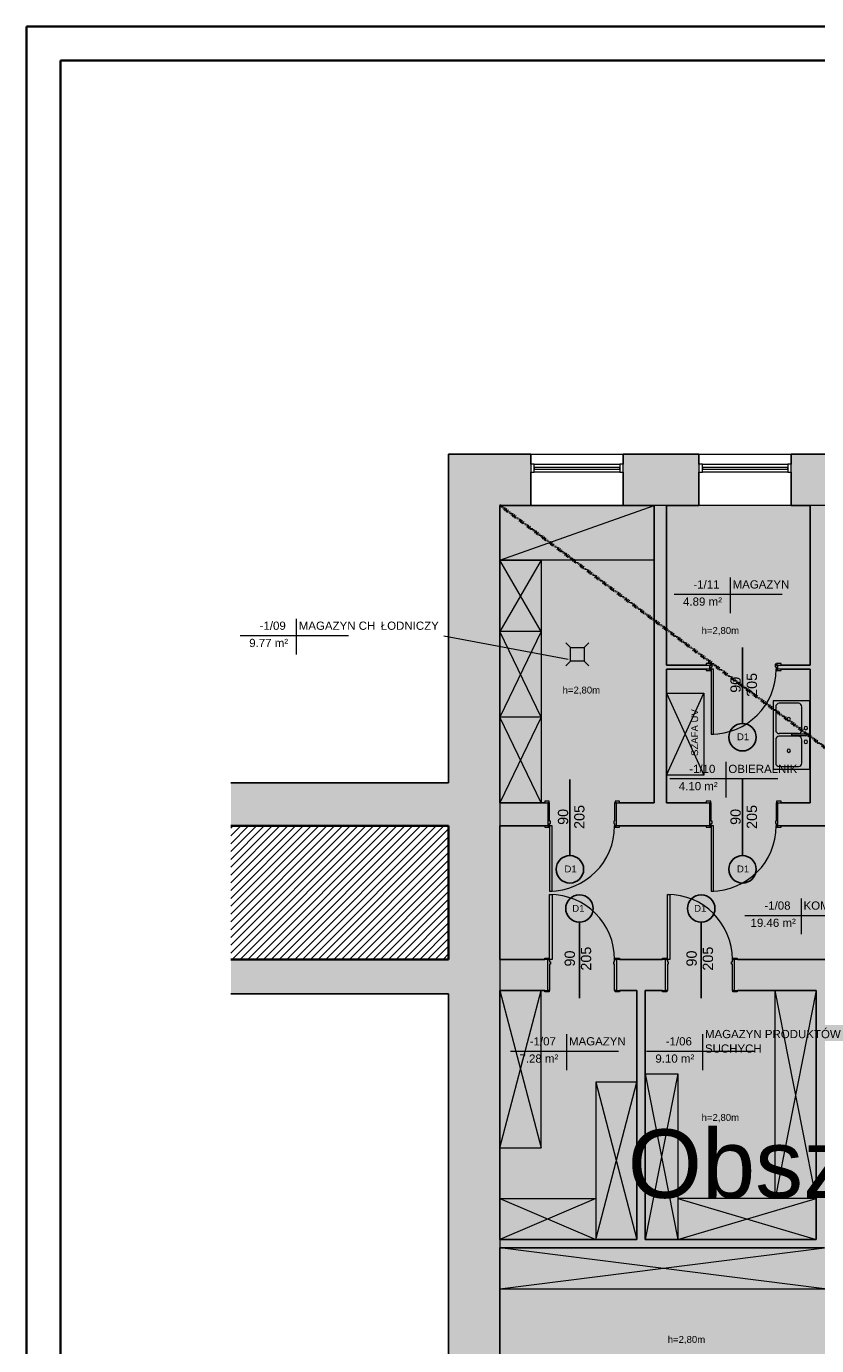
# Model space of a CAD drawing. Header units: centimetres. Extents: x 14504 to 44111, y -18976 to -7683.
# Tile 2 of 141: x 14504 to 15658, y -17932 to -16006. Entities that reach past the tile are written whole.
import ezdxf

# ---------------------------------------------------------------- set-up
doc = ezdxf.new("R2010")
doc.units = ezdxf.units.CM
doc.linetypes.add('Aligning Line 1_8_', pattern=[0.635, 0.3175, -0.3175])
for name, color, linetype, lineweight in [('_gruba', 90, 'Continuous', 35), ('A-AREA-IDEN', 4, 'Continuous', 9), ('A-DETL', 6, 'Continuous', 9), ('A-DETL-GENF', 92, 'Continuous', 9), ('A-DETL-MEDM', 33, 'Continuous', 25), ('A-DETL-THIN', 151, 'Continuous', 9), ('A-DOOR', 31, 'Continuous', 9), ('A-DOOR-FRAM', 31, 'Continuous', 18), ('A-FLOR', 192, 'Continuous', 9), ('A-FLOR-PATT', 8, 'Continuous', 35), ('A-GLAZ', 151, 'Continuous', 9), ('A-WALL', 4, 'Continuous', 9), ('A-WALL-PATT', 111, 'Continuous', 25), ('G-ANNO-TEXT', 8, 'Continuous', 9), ('P-SANR-FIXT', 6, 'Continuous', 9)]:
    doc.layers.add(name, color=color, linetype=linetype, lineweight=lineweight)
doc.styles.add('Arial_1', font='arial.ttf', dxfattribs={"height": 12})
doc.styles.add('Arial_4', font='arial.ttf', dxfattribs={"height": 10})
doc.styles.add('Arial_5', font='arial.ttf', dxfattribs={"height": 15})
doc.styles.add('Arial_6', font='arial.ttf', dxfattribs={"height": 100})

# ---------------------------------------------------------------- blocks, each defined once
blk = doc.blocks.new('wewnetrzne dwupanelowe - 900 x 2100mm-408655-1_Poziom piwnicy')
at = {"layer": 'A-DOOR', "lineweight": 18}
for p, q in [((47.5, 111.6825), (44, 111.6825)), ((44, 111.6825), (44, 16.6825)), ((47.5, 16.6825), (47.5, 111.6825)), ((44, 16.6825), (47.5, 16.6825))]:
    blk.add_line(p, q, dxfattribs=at)
at = {"layer": 'A-DOOR'}
for p, q in [((-48.135, 18.6825), (-54.635, 18.6825)), ((-54.635, 18.6825), (-54.635, 16.6825)), ((-54.635, 16.6825), (-48.135, 16.6825)), ((-48.135, 16.6825), (-48.135, 18.6825)), ((54.635, 18.6825), (48.135, 18.6825)), ((48.135, 18.6825), (48.135, 16.6825)), ((48.135, 16.6825), (54.635, 16.6825)), ((54.635, 16.6825), (54.635, 18.6825)), ((-48.135, -17.3175), (-54.635, -17.3175)), ((-54.635, -17.3175), (-54.635, -19.3175)), ((-48.135, -19.3175), (-48.135, -17.3175)), ((54.635, -17.3175), (48.135, -17.3175)), ((48.135, -17.3175), (48.135, -19.3175)), ((54.635, -19.3175), (54.635, -17.3175)), ((-54.635, -19.3175), (-48.135, -19.3175)), ((48.135, -19.3175), (54.635, -19.3175))]:
    blk.add_line(p, q, dxfattribs=at)
blk.add_arc((47.5, 16.6825), 95, 90, 180, dxfattribs=at)
at = {"layer": 'A-DOOR-FRAM'}
for p, q in [((-47.5, 16.6825), (-50, 16.6825)), ((-50, 16.6825), (-50, -17.3175)), ((-47.5, 13.1825), (-47.5, 16.6825)), ((-46.23, 13.1825), (-47.5, 13.1825)), ((-47.5, -17.3175), (-47.5, 9.69)), ((-47.5, 9.69), (-46.23, 9.69)), ((-46.23, 9.69), (-46.23, 13.1825)), ((47.5, 13.1825), (46.23, 13.1825)), ((46.23, 13.1825), (46.23, 9.69)), ((46.23, 9.69), (47.5, 9.69)), ((47.5, 16.6825), (47.5, 13.1825)), ((50, 16.6825), (47.5, 16.6825)), ((47.5, 9.69), (47.5, -17.3175)), ((50, -17.3175), (50, 16.6825)), ((-50, -17.3175), (-47.5, -17.3175)), ((47.5, -17.3175), (50, -17.3175))]:
    blk.add_line(p, q, dxfattribs=at)
blk = doc.blocks.new('wewnetrzne dwupanelowe - 900 x 2100mm-409714-1_Poziom piwnicy')
at = {"layer": 'A-DOOR', "lineweight": 18}
for p, q in [((47.5, 97.7), (44, 97.7)), ((44, 97.7), (44, 2.7)), ((47.5, 2.7), (47.5, 97.7)), ((44, 2.7), (47.5, 2.7))]:
    blk.add_line(p, q, dxfattribs=at)
at = {"layer": 'A-DOOR'}
for p, q in [((-48.1, 4.7), (-54.6, 4.7)), ((-54.6, 4.7), (-54.6, 2.7)), ((-54.6, 2.7), (-48.1, 2.7)), ((-48.1, 2.7), (-48.1, 4.7)), ((54.6, 4.7), (48.1, 4.7)), ((48.1, 4.7), (48.1, 2.7)), ((48.1, 2.7), (54.6, 2.7)), ((54.6, 2.7), (54.6, 4.7)), ((-48.1, -3.3), (-54.6, -3.3)), ((-54.6, -3.3), (-54.6, -5.3)), ((-54.6, -5.3), (-48.1, -5.3)), ((-48.1, -5.3), (-48.1, -3.3)), ((54.6, -3.3), (48.1, -3.3)), ((48.1, -3.3), (48.1, -5.3)), ((48.1, -5.3), (54.6, -5.3)), ((54.6, -5.3), (54.6, -3.3))]:
    blk.add_line(p, q, dxfattribs=at)
blk.add_arc((47.5, 2.7), 95, 90, 180, dxfattribs=at)
at = {"layer": 'A-DOOR-FRAM'}
for p, q in [((-47.5, 2.7), (-50, 2.7)), ((-50, 2.7), (-50, -3.3)), ((-47.5, -0.8), (-47.5, 2.7)), ((47.5, 2.7), (47.5, -0.8)), ((50, 2.7), (47.5, 2.7)), ((50, -3.3), (50, 2.7)), ((-50, -3.3), (-47.5, -3.3)), ((-46.2, -0.8), (-47.5, -0.8)), ((-47.5, -3.3), (-47.5, -4.3)), ((-47.5, -4.3), (-46.2, -4.3)), ((-46.2, -4.3), (-46.2, -0.8)), ((47.5, -0.8), (46.2, -0.8)), ((46.2, -0.8), (46.2, -4.3)), ((46.2, -4.3), (47.5, -4.3)), ((47.5, -4.3), (47.5, -3.3)), ((47.5, -3.3), (50, -3.3))]:
    blk.add_line(p, q, dxfattribs=at)
blk = doc.blocks.new('Zlew kuchenny podwójny - 1000 x 535mm-V3-1_Poziom piwnicy')
at = {"layer": 'P-SANR-FIXT'}
for p, q in [((51.6, 27), (-48.4, 27)), ((-48.4, 27), (-48.4, -26.5)), ((0.3, 21.3), (0.3, 1.5)), ((2.8, 21.3), (2.8, 1.5)), ((51.6, -26.5), (51.6, 27)), ((-44.6, 10.5), (-44.6, -17.6)), ((-5.4, 15.6), (-39.5, 15.6)), ((-0.3, 10.5), (-0.3, -17.6)), ((3.5, 10.5), (3.5, -17.6)), ((42.7, 15.6), (8.6, 15.6)), ((47.8, -17.6), (47.8, 10.5)), ((-48.4, -26.5), (51.6, -26.5)), ((-39.5, -22.7), (-5.4, -22.7)), ((8.6, -22.7), (42.7, -22.7))]:
    blk.add_line(p, q, dxfattribs=at)
for centre, radius, start, end in [((-8.4, 21.3), 2.54, 360, 180), ((-8.4, 21.3), 2.54, 180, 360), ((1.6, 21.3), 1.27, 360, 180), ((11.6, 21.3), 2.54, 360, 180), ((11.6, 21.3), 2.54, 180, 360), ((-39.5, 10.5), 5.08, 90, 180), ((-5.4, 10.5), 5.08, 360, 90), ((1.6, 1.5), 1.27, 180, 0), ((8.6, 10.5), 5.08, 90, 180), ((42.7, 10.5), 5.08, 360, 90), ((-39.5, -17.6), 5.08, 180, 270), ((-21.5, -3.6), 2.54, 0, 180), ((-21.5, -3.6), 2.54, 180, 360), ((-5.4, -17.6), 5.08, 270, 0), ((8.6, -17.6), 5.08, 180, 270), ((24.7, -3.6), 2.54, 0, 180), ((24.7, -3.6), 2.54, 180, 360), ((42.7, -17.6), 5.08, 270, 0)]:
    blk.add_arc(centre, radius, start, end, dxfattribs=at)
blk = doc.blocks.new('Aluminum_1 szybowe - Okno w piwnicy 135_145-523481-1_Poziom piwnicy')
at = {"layer": 'A-GLAZ', "lineweight": 18}
for p, q in [((-132.1, 25.2), (-137.2, 25.2)), ((-137.2, 25.2), (-137.2, 13.7)), ((-132.1, 13.7), (-132.1, 25.2)), ((-7.2, 20.7), (-132.1, 20.7)), ((-132.1, 20.7), (-132.1, 18.2)), ((-2.2, 25.2), (-7.2, 25.2)), ((-7.2, 25.2), (-7.2, 13.7)), ((-7.2, 18.2), (-7.2, 20.7)), ((-2.2, 13.7), (-2.2, 25.2)), ((-137.2, 13.7), (-132.1, 13.7)), ((-132.1, 18.2), (-7.2, 18.2)), ((-7.2, 13.7), (-2.2, 13.7))]:
    blk.add_line(p, q, dxfattribs=at)
at = {"layer": 'A-GLAZ'}
for p, q in [((-132.1, 25.2), (-7.2, 25.2)), ((-7.2, 13.7), (-132.1, 13.7))]:
    blk.add_line(p, q, dxfattribs=at)
blk = doc.blocks.new('wewnetrzne dwupanelowe - 900 x 2100mm-456959-1_Poziom piwnicy')
at = {"layer": 'A-DOOR'}
for p, q in [((-54.635, 24.8175), (-48.135, 24.8175)), ((-54.635, 22.8175), (-54.635, 24.8175)), ((-48.135, 22.8175), (-54.635, 22.8175)), ((-48.135, 24.8175), (-48.135, 22.8175)), ((48.135, 24.8175), (54.635, 24.8175)), ((48.135, 22.8175), (48.135, 24.8175)), ((54.635, 22.8175), (48.135, 22.8175)), ((54.635, 24.8175), (54.635, 22.8175)), ((-54.635, -22.1825), (-48.135, -22.1825)), ((-54.635, -24.1825), (-54.635, -22.1825)), ((-48.135, -24.1825), (-54.635, -24.1825)), ((-48.135, -22.1825), (-48.135, -24.1825)), ((48.135, -22.1825), (54.635, -22.1825)), ((48.135, -24.1825), (48.135, -22.1825)), ((54.635, -24.1825), (48.135, -24.1825)), ((54.635, -22.1825), (54.635, -24.1825))]:
    blk.add_line(p, q, dxfattribs=at)
at = {"layer": 'A-DOOR', "lineweight": 18}
for p, q in [((44, -22.1825), (47.5, -22.1825)), ((44, -117.1825), (44, -22.1825)), ((47.5, -22.1825), (47.5, -117.1825)), ((47.5, -117.1825), (44, -117.1825))]:
    blk.add_line(p, q, dxfattribs=at)
at = {"layer": 'A-DOOR'}
blk.add_arc((47.5, -22.1825), 95, 180, 270, dxfattribs=at)
at = {"layer": 'A-DOOR-FRAM'}
for p, q in [((-50, 22.8175), (-47.5, 22.8175)), ((-50, -22.1825), (-50, 22.8175)), ((-47.5, 22.8175), (-47.5, -15.19)), ((47.5, 22.8175), (50, 22.8175)), ((47.5, -15.19), (47.5, 22.8175)), ((50, 22.8175), (50, -22.1825)), ((-47.5, -15.19), (-46.23, -15.19)), ((-47.5, -18.6825), (-47.5, -22.1825)), ((-46.23, -18.6825), (-47.5, -18.6825)), ((-46.23, -15.19), (-46.23, -18.6825)), ((46.23, -15.19), (47.5, -15.19)), ((46.23, -18.6825), (46.23, -15.19)), ((47.5, -18.6825), (46.23, -18.6825)), ((47.5, -22.1825), (47.5, -18.6825)), ((-47.5, -22.1825), (-50, -22.1825)), ((50, -22.1825), (47.5, -22.1825))]:
    blk.add_line(p, q, dxfattribs=at)
blk = doc.blocks.new('Etyk_pom_1_mala - Etyk_pom_1_mala-219433-1_Poziom piwnicy')
at = {"layer": 'A-AREA-IDEN'}
for p, q in [((-0.096, 0.144), (-0.096, -0.378)), ((-0.915, -0.101), (0.666, -0.101))]:
    blk.add_line(p, q, dxfattribs=at)

msp = doc.modelspace()

# ---------------------------------------------------------------- hatches: boundary and pattern name
at = {"layer": 'A-DETL-GENF', "transparency": 33554508}
h = msp.add_hatch(color=9, dxfattribs=at)
h.paths.add_polyline_path([(16347, -18128.3), (16840.6, -18128.3), (16840.6, -17631.3), (17026.7, -17631.3), (17026.7, -17625.3), (16840.6, -17625.3), (16840.6, -17613.5), (16794.6, -17613.5), (16794.6, -17725.3), (16762.2, -17725.3), (16762.2, -17781.3), (16794.6, -17781.3), (16794.6, -17939.2), (16800.8, -17939.2), (16800.8, -17941.2), (16796.1, -17941.2), (16796.1, -17947.2), (16800.8, -17947.2), (16800.8, -17949.2), (16794.6, -17949.2), (16794.6, -18110.3), (16636.6, -18110.3), (16636.6, -17947.2), (16706.1, -17947.2), (16706.1, -17941.2), (16636.6, -17941.2), (16636.6, -17934), (16630.6, -17934), (16630.6, -18036.5), (16588.6, -18036.5), (16588.6, -18110.3), (16433.6, -18110.3), (16433.6, -18036.5), (16385.6, -18036.5), (16385.6, -18110.3), (16239.6, -18110.3), (16239.6, -18095.5), (16193.6, -18095.5), (16193.6, -18128.3), (16341.6, -18128.3)])
h.paths.add_polyline_path([(17328.6, -18128.3), (17368.6, -18128.3), (17368.6, -17631.3), (17523.7, -17631.3), (17523.7, -17625.3), (17368.6, -17625.3), (17368.6, -17421.5), (17518.7, -17421.5), (17518.7, -17368.5), (17181.7, -17368.5), (17181.7, -17421.5), (17328.6, -17421.5), (17328.6, -17625.3), (17176.7, -17625.3), (17176.7, -17631.3), (17328.6, -17631.3), (17328.6, -17943.9)])
h.paths.add_polyline_path([(16239.6, -17995.5), (16239.6, -17781.3), (16385.6, -17781.3), (16385.6, -17841.5), (16433.6, -17841.5), (16433.6, -17781.3), (16588.6, -17781.3), (16588.6, -17841.5), (16628.6, -17841.5), (16628.6, -17839.4), (16630.6, -17839.4), (16630.6, -17844), (16636.6, -17844), (16636.6, -17781.3), (16662.2, -17781.3), (16662.2, -17725.3), (16239.6, -17725.3), (16239.6, -17613.5), (16193.6, -17613.5), (16193.6, -17995.5), (16236.1, -17995.5)])
h.paths.add_polyline_path([(15669.6, -17789.5), (15669.6, -17413.5), (15820.6, -17413.5), (15820.6, -17368.5), (15537.6, -17368.5), (15537.6, -17413.5), (15657.6, -17413.5), (15657.6, -17777.5), (15407.6, -17777.5), (15407.6, -17413.5), (15437.6, -17413.5), (15437.6, -17368.5), (15365.6, -17368.5), (15365.6, -17413.5), (15395.6, -17413.5), (15395.6, -17777.5), (15195.6, -17777.5), (15195.6, -17789.5), (15657.6, -17789.5)])
h.paths.add_polyline_path([(17843.4, -17631.3), (17845.6, -17631.3), (17845.6, -17625.3), (17673.7, -17625.3), (17673.7, -17631.3)])
h.paths.add_polyline_path([(16840.6, -17468.5), (16840.6, -17421.5), (17021.7, -17421.5), (17021.7, -17368.5), (16840.6, -17368.5), (16840.6, -17388.1), (16794.6, -17388.1), (16794.6, -17468.5), (16824.6, -17468.5)])
h.paths.add_polyline_path([(16193.6, -17468.5), (16239.6, -17468.5), (16239.6, -17388.1), (16193.6, -17388.1), (16193.6, -17368.5), (15920.6, -17368.5), (15920.6, -17413.5), (16193.6, -17413.5), (16193.6, -17460.5)])
h.paths.add_polyline_path([(17696.4, -17421.5), (17845.6, -17421.5), (17845.6, -17368.5), (17678.7, -17368.5), (17678.7, -17421.5)])
h.paths.add_polyline_path([(15261, -17413.5), (15265.6, -17413.5), (15265.6, -17368.5), (15195.6, -17368.5), (15195.6, -17413.5), (15242.3, -17413.5)])
h.paths.add_polyline_path([(17700.6, -17173.5), (17845.6, -17173.5), (17845.6, -17139.5), (17716.6, -17139.5), (17716.6, -16989.5), (17740.1, -16989.5), (17740.1, -16983.5), (17705.9, -16983.5), (17705.9, -16989.5), (17710.6, -16989.5), (17710.6, -17139.5), (17700.6, -17139.5), (17700.6, -17170)])
h.paths.add_polyline_path([(17610.6, -17173.5), (17610.6, -17139.5), (17368.6, -17139.5), (17368.6, -17110.5), (17318.6, -17110.5), (17318.6, -17139.5), (16840.6, -17139.5), (16840.6, -17173.5), (17606, -17173.5)])
h.paths.add_polyline_path([(16193.6, -17173.5), (16193.6, -17139.5), (16133.6, -17139.5), (16133.6, -17173.5), (16138.3, -17173.5)])
h.paths.add_polyline_path([(15953.6, -17173.5), (16033.6, -17173.5), (16033.6, -17139.5), (15971.6, -17139.5), (15971.6, -17028.5), (16002.6, -17028.5), (16002.6, -16962.5), (16029.6, -16962.5), (16029.6, -16956.5), (16002.6, -16956.5), (16002.6, -16858.5), (16007.6, -16858.5), (16007.6, -16852.5), (16002.6, -16852.5), (16002.6, -16705.5), (15996.6, -16705.5), (15996.6, -17022.5), (15951.1, -17022.5), (15951.1, -17028.5), (15965.6, -17028.5), (15965.6, -17139.5), (15953.6, -17139.5), (15953.6, -17170)])
h.paths.add_polyline_path([(15849, -17173.5), (15853.6, -17173.5), (15853.6, -17139.5), (15844.6, -17139.5), (15844.6, -17134.5), (15838.6, -17134.5), (15838.6, -17139.5), (15658.6, -17139.5), (15658.6, -17028.5), (15749.1, -17028.5), (15749.1, -17022.5), (15658.6, -17022.5), (15658.6, -16944.5), (15838.6, -16944.5), (15838.6, -17020.5), (15838.8, -17020.5), (15838.8, -17022.5), (15834.1, -17022.5), (15834.1, -17028.5), (15838.8, -17028.5), (15838.8, -17030.5), (15838.6, -17030.5), (15838.6, -17034.5), (15844.6, -17034.5), (15844.6, -17028.5), (15851.1, -17028.5), (15851.1, -17022.5), (15844.6, -17022.5), (15844.6, -16938.5), (15658.6, -16938.5), (15658.6, -16705.5), (15648.6, -16705.5), (15648.6, -16938.5), (15601.6, -16938.5), (15601.6, -16944.5), (15648.6, -16944.5), (15648.6, -17139.5), (15601.6, -17139.5), (15601.6, -17173.5), (15682, -17173.5)])
h.paths.add_polyline_path([(15365.6, -17173.5), (15501.6, -17173.5), (15501.6, -17139.5), (15438.6, -17139.5), (15438.6, -16944.5), (15501.6, -16944.5), (15501.6, -16938.5), (15438.6, -16938.5), (15438.6, -16705.5), (15420.6, -16705.5), (15420.6, -17139.5), (15365.6, -17139.5), (15365.6, -17170)])
h.paths.add_polyline_path([(15242.3, -17173.5), (15265.6, -17173.5), (15265.6, -17139.5), (15195.6, -17139.5), (15195.6, -17173.5)])
h.paths.add_polyline_path([(17365.1, -17010.5), (17368.6, -17010.5), (17368.6, -16995.5), (17478.6, -16995.5), (17478.6, -16989.5), (17368.6, -16989.5), (17368.6, -16705.5), (17318.6, -16705.5), (17318.6, -17010.5), (17361.6, -17010.5)])
h.paths.add_polyline_path([(17573.3, -16995.5), (17601.1, -16995.5), (17601.2, -16989.5), (17605.9, -16989.5), (17605.9, -16983.5), (17601.1, -16983.5), (17601.1, -16705.5), (17595.1, -16705.5), (17595.1, -16989.5), (17568.6, -16989.5), (17568.6, -16995.5)])
h.paths.add_polyline_path([(17829.8, -16989.5), (17845.6, -16989.5), (17845.6, -16983.5), (17825.1, -16983.5), (17825.1, -16989.5)])
h.paths.add_polyline_path([(16129.6, -16962.5), (16193.6, -16962.5), (16193.6, -16956.5), (16129.6, -16956.5), (16129.6, -16959)])
h.paths.add_polyline_path([(16103.6, -16858.5), (16103.6, -16705.5), (16097.6, -16705.5), (16097.6, -16852.5), (16092.6, -16852.5), (16092.6, -16858.5), (16097.6, -16858.5)])
h = msp.add_hatch(color=9, dxfattribs=at)
h.paths.add_polyline_path([(17490.6, -18128.3), (17845.6, -18128.3), (17845.6, -17631.3), (17673.7, -17631.3), (17673.7, -17625.3), (17845.6, -17625.3), (17845.6, -17421.5), (17678.7, -17421.5), (17678.7, -17368.5), (17845.6, -17368.5), (17845.6, -17173.5), (17700.6, -17173.5), (17700.6, -17139.5), (17710.6, -17139.5), (17710.6, -16989.5), (17705.9, -16989.5), (17705.9, -16983.5), (17740.1, -16983.5), (17740.1, -16989.5), (17716.6, -16989.5), (17716.6, -17139.5), (17845.6, -17139.5), (17845.6, -16989.5), (17825.1, -16989.5), (17825.1, -16983.5), (17845.6, -16983.5), (17845.6, -16705.5), (17601.1, -16705.5), (17601.2, -16983.5), (17605.9, -16983.5), (17605.9, -16989.5), (17601.1, -16989.5), (17601.1, -16995.5), (17568.6, -16995.5), (17568.6, -16989.5), (17595.1, -16989.5), (17595.1, -16705.5), (17368.6, -16705.5), (17368.6, -16989.5), (17478.6, -16989.5), (17478.6, -16995.5), (17368.6, -16995.5), (17368.6, -17010.5), (17318.6, -17010.5), (17318.6, -16705.5), (16840.6, -16705.5), (16840.6, -17139.5), (17318.6, -17139.5), (17318.6, -17110.5), (17368.6, -17110.5), (17368.6, -17139.5), (17610.6, -17139.5), (17610.6, -17173.5), (16840.6, -17173.5), (16840.6, -17368.5), (17021.7, -17368.5), (17021.7, -17421.5), (16840.6, -17421.5), (16840.6, -17468.5), (16794.6, -17468.5), (16794.6, -17388.1), (16239.6, -17388.1), (16239.6, -17468.5), (16193.6, -17468.5), (16193.6, -17413.5), (15920.6, -17413.5), (15920.6, -17368.5), (16193.6, -17368.5), (16193.6, -17173.5), (16133.6, -17173.5), (16133.6, -17139.5), (16193.6, -17139.5), (16193.6, -16962.5), (16129.6, -16962.5), (16129.6, -16956.5), (16193.6, -16956.5), (16193.6, -16705.5), (16103.6, -16705.5), (16103.6, -16858.5), (16092.6, -16858.5), (16092.6, -16852.5), (16097.6, -16852.5), (16097.6, -16705.5), (16002.6, -16705.5), (16002.6, -16852.5), (16007.6, -16852.5), (16007.6, -16858.5), (16002.6, -16858.5), (16002.6, -16956.5), (16029.6, -16956.5), (16029.6, -16962.5), (16002.6, -16962.5), (16002.6, -17028.5), (15971.6, -17028.5), (15971.6, -17139.5), (16033.6, -17139.5), (16033.6, -17173.5), (15953.6, -17173.5), (15953.6, -17139.5), (15965.6, -17139.5), (15965.6, -17028.5), (15951.1, -17028.5), (15951.1, -17022.5), (15996.6, -17022.5), (15996.6, -16705.5), (15658.6, -16705.5), (15658.6, -16938.5), (15844.6, -16938.5), (15844.6, -17022.5), (15851.1, -17022.5), (15851.1, -17028.5), (15844.6, -17028.5), (15844.6, -17034.5), (15838.6, -17034.5), (15838.6, -17030.5), (15838.8, -17030.5), (15838.8, -17028.5), (15834.1, -17028.5), (15834.1, -17022.5), (15838.8, -17022.5), (15838.8, -17020.5), (15838.6, -17020.5), (15838.6, -16944.5), (15658.6, -16944.5), (15658.6, -17022.5), (15749.1, -17022.5), (15749.1, -17028.5), (15658.6, -17028.5), (15658.6, -17139.5), (15838.6, -17139.5), (15838.6, -17134.5), (15844.6, -17134.5), (15844.6, -17139.5), (15853.6, -17139.5), (15853.6, -17173.5), (15601.6, -17173.5), (15601.6, -17139.5), (15648.6, -17139.5), (15648.6, -16944.5), (15601.6, -16944.5), (15601.6, -16938.5), (15648.6, -16938.5), (15648.6, -16705.5), (15438.6, -16705.5), (15438.6, -16938.5), (15501.6, -16938.5), (15501.6, -16944.5), (15438.6, -16944.5), (15438.6, -17139.5), (15501.6, -17139.5), (15501.6, -17173.5), (15365.6, -17173.5), (15365.6, -17139.5), (15420.6, -17139.5), (15420.6, -16705.5), (15195.6, -16705.5), (15195.6, -17139.5), (15265.6, -17139.5), (15265.6, -17173.5), (15195.6, -17173.5), (15195.6, -17368.5), (15265.6, -17368.5), (15265.6, -17413.5), (15195.6, -17413.5), (15195.6, -17777.5), (15395.6, -17777.5), (15395.6, -17413.5), (15365.6, -17413.5), (15365.6, -17368.5), (15437.6, -17368.5), (15437.6, -17413.5), (15407.6, -17413.5), (15407.6, -17777.5), (15657.6, -17777.5), (15657.6, -17413.5), (15537.6, -17413.5), (15537.6, -17368.5), (15820.6, -17368.5), (15820.6, -17413.5), (15669.6, -17413.5), (15669.6, -17789.5), (15195.6, -17789.5), (15195.6, -18128.3), (16193.6, -18128.3), (16193.6, -18095.5), (16239.6, -18095.5), (16239.6, -18110.3), (16385.6, -18110.3), (16385.6, -18036.5), (16433.6, -18036.5), (16433.6, -18110.3), (16588.6, -18110.3), (16588.6, -18036.5), (16630.6, -18036.5), (16630.6, -17934), (16636.6, -17934), (16636.6, -17941.2), (16706.1, -17941.2), (16706.1, -17947.2), (16636.6, -17947.2), (16636.6, -18110.3), (16794.6, -18110.3), (16794.6, -17949.2), (16800.8, -17949.2), (16800.8, -17947.2), (16796.1, -17947.2), (16796.1, -17941.2), (16800.8, -17941.2), (16800.8, -17939.2), (16794.6, -17939.2), (16794.6, -17781.3), (16762.2, -17781.3), (16762.2, -17725.3), (16794.6, -17725.3), (16794.6, -17613.5), (16840.6, -17613.5), (16840.6, -17625.3), (17026.7, -17625.3), (17026.7, -17631.3), (16840.6, -17631.3), (16840.6, -18128.3), (17328.6, -18128.3), (17328.6, -17631.3), (17176.7, -17631.3), (17176.7, -17625.3), (17328.6, -17625.3), (17328.6, -17421.5), (17181.7, -17421.5), (17181.7, -17368.5), (17518.7, -17368.5), (17518.7, -17421.5), (17368.6, -17421.5), (17368.6, -17625.3), (17523.7, -17625.3), (17523.7, -17631.3), (17368.6, -17631.3), (17368.6, -18128.3), (17440.9, -18128.3)])
h.paths.add_polyline_path([(16193.6, -17995.5), (16193.6, -17613.5), (16239.6, -17613.5), (16239.6, -17725.3), (16662.2, -17725.3), (16662.2, -17781.3), (16636.6, -17781.3), (16636.6, -17844), (16630.6, -17844), (16630.6, -17839.4), (16628.6, -17839.4), (16628.6, -17841.5), (16588.6, -17841.5), (16588.6, -17781.3), (16433.6, -17781.3), (16433.6, -17841.5), (16385.6, -17841.5), (16385.6, -17781.3), (16239.6, -17781.3), (16239.6, -17995.5)])
at = {"layer": 'A-FLOR-PATT', "lineweight": 9}
h = msp.add_hatch(dxfattribs=at)
h.set_pattern_fill('FP_1', color=256, style=0, pattern_type=2)
h.set_pattern_definition([(45, (0, -7787.812), (-5.7028162, 5.7028162), [])])
h.paths.add_polyline_path([(14802.5, -17368.5), (15120.6, -17368.5), (15120.6, -17173.5), (14802.5, -17173.5), (14802.5, -17358.8)])
at = {"layer": 'A-WALL-PATT', "lineweight": 9, "transparency": 33554610}
for points in [[(15120.6, -18203.3), (15195.6, -18203.3), (15195.6, -16630.5), (15120.6, -16630.5), (15120.6, -17943.9)], [(14802.5, -17173.5), (15120.6, -17173.5), (15120.6, -17110.5), (14802.5, -17110.5)], [(15120.6, -17418.5), (15120.6, -17368.5), (14802.5, -17368.5), (14802.5, -17418.5)]]:
    msp.add_hatch(color=256, dxfattribs=at).paths.add_polyline_path(points)
h = msp.add_hatch(color=256, dxfattribs=at)
h.paths.add_polyline_path([(16002.6, -16705.5), (16093.6, -16705.5), (16093.6, -16630.5), (15920.1, -16630.5), (15920.1, -16705.5), (15996.6, -16705.5)])
h.paths.add_polyline_path([(15785.1, -16705.5), (15785.1, -16630.5), (15621.1, -16630.5), (15621.1, -16705.5), (15737, -16705.5)])
h.paths.add_polyline_path([(15486.1, -16705.5), (15486.1, -16630.5), (15375.6, -16630.5), (15375.6, -16705.5), (15459.5, -16705.5)])
h.paths.add_polyline_path([(15195.6, -16705.5), (15240.6, -16705.5), (15240.6, -16630.5), (15195.6, -16630.5), (15195.6, -16657)])

# ---------------------------------------------------------------- linework, layer by layer
at = {"layer": '_gruba', "ltscale": 10}
for p, q in [((14503.8, -18976.1), (14503.8, -16006.1)), ((14553.8, -18926.1), (14553.8, -16056.1))]:
    msp.add_line(p, q, dxfattribs=at)
at = {"layer": '_gruba'}
for points in [[(14503.8, -16006.1), (19603.8, -16006.1), (19603.8, -18976.1), (14503.8, -18976.1)], [(14553.8, -18926.1), (19553.8, -18926.1), (19553.8, -16056.1), (14553.8, -16056.1)]]:
    msp.add_lwpolyline(points, dxfattribs=at)
at = {"layer": 'A-AREA-IDEN'}
msp.add_line((15295.4, -16930.4), (15113.4, -16896.5), dxfattribs=at)
at = {"layer": 'A-DETL', "linetype": 'Aligning Line 1_8_', "lineweight": 50}
msp.add_line((15195.6, -16705.5), (17107, -18128.3), dxfattribs=at)
at = {"layer": 'A-DETL-MEDM'}
for p, q in [((15549.8, -16913), (15549.8, -17024)), ((15297.8, -17105.8), (15297.8, -17216.8)), ((15549.8, -17105.8), (15549.8, -17216.8)), ((15311.6, -17425), (15311.6, -17314)), ((15489.6, -17425), (15489.6, -17314))]:
    msp.add_line(p, q, dxfattribs=at)
for centre in [(15549.8, -17044), (15297.8, -17236.8), (15549.8, -17236.8), (15311.6, -17294), (15489.6, -17294)]:
    msp.add_circle(centre, 20, dxfattribs=at)
at = {"layer": 'A-DETL-THIN'}
for p, q in [((16193.6, -16705.5), (15195.6, -16705.5)), ((15195.6, -16705.5), (15195.6, -18128.3)), ((15195.6, -16705.5), (15420.6, -16705.5)), ((15195.6, -16785.5), (15195.6, -16705.5)), ((15195.6, -16785.5), (15420.6, -16705.5)), ((15420.6, -16705.5), (15420.6, -16785.5)), ((15420.6, -16785.5), (15195.6, -16785.5)), ((15195.6, -16785.5), (15255.6, -16785.5)), ((15195.6, -17139.5), (15195.6, -16785.5)), ((15255.6, -16889.5), (15195.6, -16785.5)), ((15255.6, -16785.5), (15195.6, -16889.5)), ((15255.6, -16785.5), (15255.6, -17139.5)), ((15255.6, -16889.5), (15195.6, -16889.5)), ((15255.6, -17014.5), (15195.6, -16889.5)), ((15255.6, -16889.5), (15195.6, -17014.5)), ((15291.7, -16905.9), (15298.7, -16913)), ((15318.7, -16913), (15325.6, -16906.1)), ((15298.7, -16913), (15318.7, -16913)), ((15298.7, -16933), (15298.7, -16913)), ((15318.7, -16913), (15318.7, -16933)), ((15292, -16939.7), (15298.7, -16933)), ((15318.7, -16933), (15298.7, -16933)), ((15318.7, -16933), (15325.3, -16939.5)), ((15438.6, -16979.5), (15493.6, -16979.5)), ((15438.6, -17099.5), (15438.6, -16979.5)), ((15438.6, -17099.5), (15493.6, -16979.5)), ((15438.6, -16979.5), (15493.6, -17099.5)), ((15493.6, -16979.5), (15493.6, -17099.5)), ((15255.6, -17014.5), (15195.6, -17014.5)), ((15255.6, -17139.5), (15195.6, -17014.5)), ((15255.6, -17014.5), (15195.6, -17139.5)), ((15493.6, -17099.5), (15438.6, -17099.5)), ((15255.6, -17139.5), (15195.6, -17139.5)), ((15255.6, -17413.5), (15195.6, -17413.5)), ((15195.6, -17413.5), (15195.6, -17643.5)), ((15195.6, -17643.5), (15255.6, -17413.5)), ((15195.6, -17413.5), (15255.6, -17643.5)), ((15255.6, -17643.5), (15255.6, -17413.5)), ((15597.6, -17413.5), (15657.6, -17413.5)), ((15597.6, -17717.5), (15597.6, -17413.5)), ((15657.6, -17717.5), (15597.6, -17413.5)), ((15657.6, -17413.5), (15597.6, -17717.5)), ((15657.6, -17413.5), (15657.6, -17717.5)), ((15407.6, -17535.5), (15455.6, -17535.5)), ((15407.6, -17777.5), (15407.6, -17535.5)), ((15407.6, -17535.5), (15455.6, -17777.5)), ((15455.6, -17535.5), (15407.6, -17777.5)), ((15455.6, -17535.5), (15455.6, -17777.5)), ((15395.6, -17547.5), (15335.6, -17547.5)), ((15335.6, -17547.5), (15335.6, -17777.5)), ((15335.6, -17777.5), (15395.6, -17547.5)), ((15335.6, -17547.5), (15395.6, -17777.5)), ((15395.6, -17777.5), (15395.6, -17547.5)), ((15195.6, -17583.5), (15195.6, -17643.5)), ((15195.6, -17643.5), (15255.6, -17643.5)), ((15195.6, -17717.5), (15335.6, -17717.5)), ((15195.6, -17777.5), (15195.6, -17717.5)), ((15195.6, -17717.5), (15335.6, -17777.5)), ((15335.6, -17717.5), (15195.6, -17777.5)), ((15335.6, -17717.5), (15335.6, -17777.5)), ((15455.6, -17717.5), (15455.6, -17777.5)), ((15657.6, -17717.5), (15455.6, -17717.5)), ((15455.6, -17717.5), (15657.6, -17777.5)), ((15455.6, -17777.5), (15657.6, -17717.5)), ((15657.6, -17717.5), (15597.6, -17717.5)), ((15657.6, -17777.5), (15657.6, -17717.5)), ((15335.6, -17777.5), (15195.6, -17777.5)), ((15335.6, -17777.5), (15395.6, -17777.5)), ((15455.6, -17777.5), (15407.6, -17777.5)), ((15455.6, -17777.5), (15657.6, -17777.5)), ((15669.6, -17789.5), (15195.6, -17789.5)), ((15195.6, -17789.5), (15195.6, -17849.5)), ((15669.6, -17849.5), (15195.6, -17789.5)), ((15195.6, -17849.5), (15669.6, -17789.5)), ((15195.6, -17849.5), (15729.6, -17849.5))]:
    msp.add_line(p, q, dxfattribs=at)
at = {"layer": 'A-FLOR', "lineweight": 35}
for p, q in [((15120.6, -17173.5), (14802.5, -17173.5)), ((15120.6, -17368.5), (15120.6, -17173.5)), ((14802.5, -17368.5), (15120.6, -17368.5))]:
    msp.add_line(p, q, dxfattribs=at)
at = {"layer": 'A-WALL', "lineweight": 25}
for p, q in [((15240.6, -16630.5), (15120.6, -16630.5)), ((15120.6, -16630.5), (15120.6, -17110.5)), ((15240.6, -16645.5), (15240.6, -16630.5)), ((15486.1, -16630.5), (15375.6, -16630.5)), ((15375.6, -16630.5), (15375.6, -16645.5)), ((15486.1, -16645.5), (15486.1, -16630.5)), ((15785.1, -16630.5), (15621.1, -16630.5)), ((15621.1, -16630.5), (15621.1, -16645.5)), ((15240.6, -16705.5), (15240.6, -16657)), ((15375.6, -16657), (15375.6, -16705.5)), ((15486.1, -16705.5), (15486.1, -16657)), ((15621.1, -16657), (15621.1, -16705.5)), ((15195.6, -17139.5), (15195.6, -16705.5)), ((15195.6, -16705.5), (15240.6, -16705.5)), ((15375.6, -16705.5), (15420.6, -16705.5)), ((15420.6, -16705.5), (15420.6, -17139.5)), ((15438.6, -16705.5), (15486.1, -16705.5)), ((15438.6, -16938.5), (15438.6, -16705.5)), ((15621.1, -16705.5), (15648.6, -16705.5)), ((15648.6, -16705.5), (15648.6, -16938.5)), ((15497, -16938.5), (15438.6, -16938.5)), ((15438.6, -17139.5), (15438.6, -16944.5)), ((15438.6, -16944.5), (15497, -16944.5)), ((15648.6, -16938.5), (15606.3, -16938.5)), ((15606.3, -16944.5), (15648.6, -16944.5)), ((15648.6, -16944.5), (15648.6, -17139.5)), ((15120.6, -17110.5), (14802.5, -17110.5)), ((15261, -17139.5), (15195.6, -17139.5)), ((15420.6, -17139.5), (15370.3, -17139.5)), ((15497, -17139.5), (15438.6, -17139.5)), ((15648.6, -17139.5), (15606.3, -17139.5)), ((15195.6, -17368.5), (15195.6, -17173.5)), ((15195.6, -17173.5), (15261, -17173.5)), ((15370.3, -17173.5), (15497, -17173.5)), ((15606.3, -17173.5), (15849, -17173.5)), ((15120.6, -17368.5), (15120.6, -17368.5)), ((15261, -17368.5), (15195.6, -17368.5)), ((15433, -17368.5), (15370.3, -17368.5)), ((15816, -17368.5), (15542.3, -17368.5)), ((14802.5, -17418.5), (15120.6, -17418.5)), ((15120.6, -17418.5), (15120.6, -18203.3)), ((15195.6, -17777.5), (15195.6, -17413.5)), ((15195.6, -17413.5), (15261, -17413.5)), ((15370.3, -17413.5), (15395.6, -17413.5)), ((15395.6, -17413.5), (15395.6, -17777.5)), ((15407.6, -17413.5), (15433, -17413.5)), ((15407.6, -17777.5), (15407.6, -17413.5)), ((15542.3, -17413.5), (15657.6, -17413.5)), ((15657.6, -17413.5), (15657.6, -17777.5)), ((15395.6, -17777.5), (15195.6, -17777.5)), ((15657.6, -17777.5), (15407.6, -17777.5)), ((15195.6, -18128.3), (15195.6, -17789.5)), ((15195.6, -17789.5), (15669.6, -17789.5))]:
    msp.add_line(p, q, dxfattribs=at)
at = {"layer": 'A-WALL'}
for p, q in [((15240.6, -16630.5), (15375.6, -16630.5)), ((15486.1, -16630.5), (15621.1, -16630.5)), ((15375.6, -16705.5), (15240.6, -16705.5)), ((15621.1, -16705.5), (15486.1, -16705.5))]:
    msp.add_line(p, q, dxfattribs=at)

# ---------------------------------------------------------------- block references
at = {"layer": 'A-AREA-IDEN', "xscale": 99.99999999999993, "yscale": 99.99999999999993, "zscale": 99.99999999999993}
for p in [(15541.3, -16824.9), (14907.6, -16885.3), (15535.1, -17094.3), (15644.9, -17293.9), (15302.3, -17492.1), (15500.9, -17492.1)]:
    msp.add_blockref('Etyk_pom_1_mala - Etyk_pom_1_mala-219433-1_Poziom piwnicy', p, dxfattribs=at)
at = {"layer": 'A-DOOR', "rotation": 180}
for name, p in [('wewnetrzne dwupanelowe - 900 x 2100mm-409714-1_Poziom piwnicy', (15551.6, -16941.8)), ('wewnetrzne dwupanelowe - 900 x 2100mm-408655-1_Poziom piwnicy', (15315.6, -17156.8)), ('wewnetrzne dwupanelowe - 900 x 2100mm-408655-1_Poziom piwnicy', (15551.6, -17156.8)), ('wewnetrzne dwupanelowe - 900 x 2100mm-456959-1_Poziom piwnicy', (15315.6, -17390.7)), ('wewnetrzne dwupanelowe - 900 x 2100mm-456959-1_Poziom piwnicy', (15487.6, -17390.7))]:
    msp.add_blockref(name, p, dxfattribs=at)
at = {"layer": 'A-GLAZ'}
for p in [(15377.8, -16670.7), (15623.3, -16670.7)]:
    msp.add_blockref('Aluminum_1 szybowe - Okno w piwnicy 135_145-523481-1_Poziom piwnicy', p, dxfattribs=at)
at = {"layer": 'P-SANR-FIXT', "rotation": 269.9999999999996}
msp.add_blockref('Zlew kuchenny podwójny - 1000 x 535mm-V3-1_Poziom piwnicy', (15621, -17039), dxfattribs=at)

# ---------------------------------------------------------------- texts
at = {"layer": 'A-AREA-IDEN', "char_height": 12, "attachment_point": 1, "style": 'Arial_1'}
for s, insert, width in [('-1/11', (15478.1, -16814.8), 49.705), ('MAGAZYN', (15535.4, -16814.8), 107.426), ('4.89 m²', (15463, -16839.9), 73.755), ('-1/09', (14844.5, -16875.1), 49.705), ('MAGAZYN CH', (14901.7, -16875.1), 145.105), ('ŁODNICZY', (15021.5, -16875.1), 110.633), ('9.77 m²', (14829.3, -16900.3), 73.755), ('-1/10', (15472, -17084.2), 49.705), ('OBIERALNIK', (15529.2, -17084.2), 130.675), ('4.10 m²', (15456.8, -17109.3), 73.755), ('-1/08', (15581.8, -17283.7), 49.705), ('KOMUNIKACJA', (15639, -17283.7), 156.329), ('19.46 m²', (15561.6, -17308.9), 85.781), ('MAGAZYN PRODUKTÓW', (15495, -17471.3), 258.143), ('-1/07', (15239.1, -17481.9), 49.705), ('MAGAZYN', (15296.4, -17481.9), 107.426), ('-1/06', (15437.7, -17481.9), 49.705), ('7.28 m²', (15224, -17507.1), 73.755), ('9.10 m²', (15422.6, -17507.1), 73.755), ('SUCHYCH', (15495, -17492.5), 106.624)]:
    msp.add_mtext(s, dxfattribs=dict(at, insert=insert, width=width))
at = {"layer": 'G-ANNO-TEXT', "attachment_point": 1}
for s, insert, char_height, width, style in [('h=2,80m', (15490.1, -16883.1), 10, 64.937, 'Arial_4'), ('h=2,80m', (15287.1, -16970.1), 10, 64.937, 'Arial_4'), ('D1', (15541.8, -17038.3), 10, 21.646, 'Arial_4'), ('D1', (15289.8, -17231.2), 10, 21.646, 'Arial_4'), ('D1', (15541.8, -17231.2), 10, 21.646, 'Arial_4'), ('D1', (15301.2, -17288.8), 10, 21.646, 'Arial_4'), ('D1', (15479.2, -17288.8), 10, 21.646, 'Arial_4'), ('h=2,80m', (15490.1, -17594.1), 10, 64.937, 'Arial_4'), ('Obszar poza zakresem opracowania', (15382.1, -17616.5), 100, 2744.176, 'Arial_6'), ('h=2,80m', (15440.6, -17918.2), 10, 64.937, 'Arial_4')]:
    msp.add_mtext(s, dxfattribs=dict(at, insert=insert, char_height=char_height, width=width, style=style))
at = {"layer": 'G-ANNO-TEXT', "attachment_point": 1, "rotation": 90}
for s, insert, char_height, width, style in [('90', (15532.2, -16979), 15, 28.861, 'Arial_5'), ('205', (15556, -16985), 15, 43.291, 'Arial_5'), ('SZAFA UV', (15475, -17071.3), 10, 79.367, 'Arial_4'), ('90', (15280.2, -17171.9), 15, 28.861, 'Arial_5'), ('205', (15304, -17177.8), 15, 43.291, 'Arial_5'), ('90', (15532.2, -17171.9), 15, 28.861, 'Arial_5'), ('205', (15556, -17177.8), 15, 43.291, 'Arial_5'), ('205', (15313.8, -17384.7), 15, 43.291, 'Arial_5'), ('205', (15491.8, -17384.7), 15, 43.291, 'Arial_5'), ('90', (15290, -17378.7), 15, 28.861, 'Arial_5'), ('90', (15468, -17378.7), 15, 28.861, 'Arial_5')]:
    msp.add_mtext(s, dxfattribs=dict(at, insert=insert, char_height=char_height, width=width, style=style))

doc.saveas('drawing.dxf')
